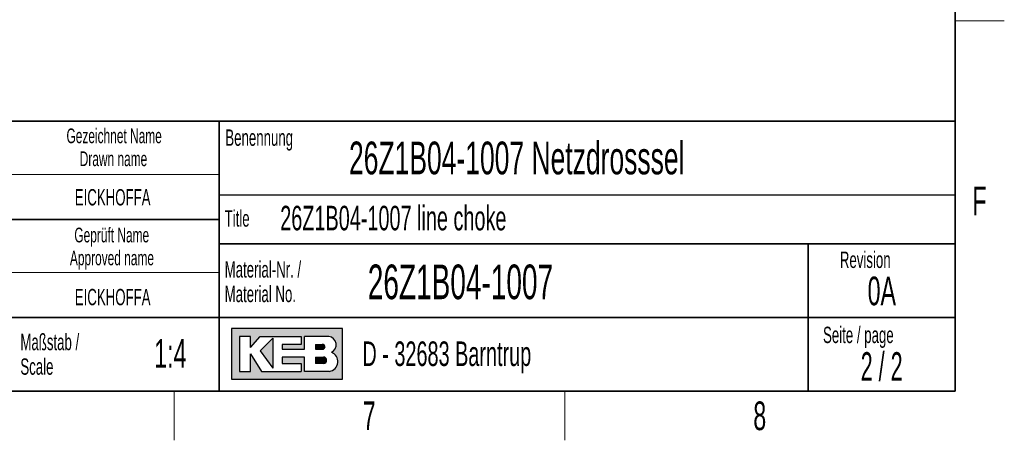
# Paper-space layout 'Blatt2' of a CAD drawing. Header units: millimetres. Extents: x 5 to 418, y 2 to 292.
# Tile 32 of 43: x 294 to 414, y 6 to 57. Entities that reach past the tile are written whole.
import ezdxf

# ---------------------------------------------------------------- set-up
doc = ezdxf.new("R2010")
doc.units = ezdxf.units.MM
doc.layers.add('SLD-0', color=7, linetype='Continuous')
doc.styles.add('SLDTEXTSTYLE0', font='TXT', dxfattribs={"width": 0.605})
doc.styles.add('SLDTEXTSTYLE1', font='TXT', dxfattribs={"width": 0.563})

psp = doc.layouts.new('Blatt2')

# ---------------------------------------------------------------- hatches: boundary and pattern name
at = {"linetype": 'Continuous'}
h = psp.add_hatch(color=7, dxfattribs=at)
h.paths.add_polyline_path([(319.519086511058, 13.45626988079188), (333.083981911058, 13.45626988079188), (333.083981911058, 19.65736492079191), (319.519086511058, 19.65736492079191)], flags=0)
edge = h.paths.add_edge_path(flags=0)
edge.add_arc((331.3188604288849, 15.61738520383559), 1.20464082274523, -81.72003226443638, 70.1709600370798, ccw=False)
edge.add_line((331.4923410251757, 14.42530131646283), (331.480008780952, 14.42519098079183))
edge.add_line((331.480008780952, 14.42519098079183), (328.4331606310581, 14.42519098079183))
edge.add_line((328.4331606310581, 14.42519098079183), (328.4331606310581, 16.16924896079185))
edge.add_line((328.4331606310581, 16.16924896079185), (325.7201815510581, 16.16924896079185))
edge.add_line((325.7201815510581, 16.16924896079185), (325.7201815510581, 15.39411208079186))
edge.add_line((325.7201815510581, 15.39411208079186), (328.0455921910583, 15.39411208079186))
edge.add_line((328.0455921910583, 15.39411208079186), (328.0455921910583, 14.42519098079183))
edge.add_line((328.0455921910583, 14.42519098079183), (323.2009866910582, 14.42519098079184))
edge.add_line((323.2009866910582, 14.42519098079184), (321.8444971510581, 16.55681740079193))
edge.add_line((321.8444971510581, 16.55681740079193), (321.8444971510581, 14.42519098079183))
edge.add_line((321.8444971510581, 14.42519098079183), (320.4880076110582, 14.42519098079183))
edge.add_line((320.4880076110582, 14.42519098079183), (320.4880076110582, 18.68844382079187))
edge.add_line((320.4880076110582, 18.68844382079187), (321.8444971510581, 18.68844382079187))
edge.add_line((321.8444971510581, 18.68844382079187), (321.8444971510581, 17.33195428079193))
edge.add_line((321.8444971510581, 17.33195428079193), (323.0072024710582, 18.68844382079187))
edge.add_line((323.0072024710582, 18.68844382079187), (328.0455921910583, 18.68844382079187))
edge.add_line((328.0455921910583, 18.68844382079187), (328.0455921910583, 17.71952272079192))
edge.add_line((328.0455921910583, 17.71952272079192), (325.7201815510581, 17.71952272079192))
edge.add_line((325.7201815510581, 17.71952272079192), (325.7201815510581, 17.13817006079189))
edge.add_line((325.7201815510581, 17.13817006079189), (328.4331606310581, 17.13817006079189))
edge.add_line((328.4331606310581, 17.13817006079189), (328.4331606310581, 18.68844382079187))
edge.add_line((328.4331606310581, 18.68844382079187), (331.4242487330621, 18.68844382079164))
edge.add_line((331.4242487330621, 18.68844382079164), (331.4256482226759, 18.68844382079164))
edge.add_line((331.4256482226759, 18.68844382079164), (331.4259454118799, 18.68845828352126))
edge.add_arc((331.2860949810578, 17.67430640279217), 1.023749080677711, -64.45894120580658, 82.14849338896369, ccw=False)
psp.add_hatch(color=7, dxfattribs=at).paths.add_polyline_path([(324.5574762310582, 14.81275942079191), (324.557476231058, 18.49465960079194), (323.0072024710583, 16.94438584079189)], flags=0)
h = psp.add_hatch(color=7, dxfattribs=at)
edge = h.paths.add_edge_path(flags=0)
edge.add_line((329.7896501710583, 17.13817006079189), (330.6013652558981, 17.13817006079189))
edge.add_arc((330.6568434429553, 17.42884639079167), 0.2959232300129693, 259.1945394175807, 460.8054605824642)
edge.add_line((330.6013652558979, 17.71952272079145), (329.7896501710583, 17.71952272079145))
edge.add_line((329.7896501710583, 17.71952272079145), (329.7896501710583, 17.13817006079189))
h = psp.add_hatch(color=7, dxfattribs=at)
edge = h.paths.add_edge_path(flags=0)
edge.add_line((329.7896501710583, 15.39411208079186), (330.7588584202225, 15.39411208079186))
edge.add_arc((330.7588584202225, 15.78168052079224), 0.3875684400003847, 270.0000000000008, 450.0000000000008)
edge.add_line((330.7588584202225, 16.16924896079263), (330.7386620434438, 16.16924896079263))
edge.add_line((330.7386620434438, 16.16924896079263), (329.7896501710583, 16.16924896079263))
edge.add_line((329.7896501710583, 16.16924896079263), (329.7896501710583, 15.39411208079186))

# ---------------------------------------------------------------- linework, layer by layer
at = {"layer": 'SLD-0', "lineweight": 35}
for p, q in [((408, 12), (408, 282.5)), ((318, 45), (266.3304509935, 45)), ((318, 45), (318, 12)), ((318, 45), (318, 40.1053465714)), ((318, 45), (408, 45)), ((318, 45), (318, 12)), ((408, 45), (408, 12)), ((266.3304509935, 33), (318, 33)), ((408, 30), (318, 30)), ((390, 12), (390, 30)), ((266.3304509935, 21), (318, 21)), ((318, 21), (390, 21)), ((390, 21), (408, 21)), ((26, 12), (408, 12)), ((266.3304509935, 12), (318, 12)), ((408, 12), (318, 12))]:
    psp.add_line(p, q, dxfattribs=at)
at = {"layer": 'SLD-0', "lineweight": 18}
for p, q in [((408, 57.25), (414, 57.25)), ((266.3304509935, 38.5), (318, 38.5)), ((266.3304509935, 26.5), (318, 26.5)), ((312.5, 6), (312.5, 12)), ((360.25, 6), (360.25, 12))]:
    psp.add_line(p, q, dxfattribs=at)
at = {"layer": 'SLD-0'}
for p, q in [((318, 36), (408, 36)), ((331.4242487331, 18.6884438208), (331.4256482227, 18.6884438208)), ((331.4256482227, 18.6884438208), (331.4259454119, 18.6884582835)), ((331.480008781, 14.4251909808), (331.4923410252, 14.4253013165))]:
    psp.add_line(p, q, dxfattribs=at)
at = {"layer": 'SLD-0', "linetype": 'Continuous'}
for p, q in [((333.0839819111, 19.6573649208), (319.5190865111, 19.6573649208)), ((319.5190865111, 19.6573649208), (319.5190865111, 13.4562698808)), ((333.0839819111, 13.4562698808), (333.0839819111, 19.6573649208)), ((321.8444971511, 18.6884438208), (320.4880076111, 18.6884438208)), ((320.4880076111, 18.6884438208), (320.4880076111, 14.4251909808)), ((321.8444971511, 17.3319542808), (323.0072024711, 18.6884438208)), ((321.8444971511, 17.3319542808), (321.8444971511, 18.6884438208)), ((323.0072024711, 18.6884438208), (328.0455921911, 18.6884438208)), ((324.5574762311, 18.4946596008), (323.0072024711, 16.9443858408)), ((324.5574762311, 18.4946596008), (324.5574762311, 14.8127594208)), ((328.0455921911, 18.6884438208), (328.0455921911, 17.7195227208)), ((331.4242487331, 18.6884438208), (328.4331606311, 18.6884438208)), ((328.4331606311, 17.1381700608), (328.4331606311, 18.6884438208)), ((331.4242487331, 18.6884438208), (331.4256482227, 18.6884438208)), ((331.4256482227, 18.6884438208), (331.4259454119, 18.6884582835)), ((323.0072024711, 16.9443858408), (324.5574762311, 14.8127594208)), ((325.7201815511, 17.7195227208), (325.7201815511, 17.1381700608)), ((328.0455921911, 17.7195227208), (325.7201815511, 17.7195227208)), ((325.7201815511, 17.1381700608), (328.4331606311, 17.1381700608)), ((329.7896501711, 17.7195227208), (330.6013652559, 17.7195227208)), ((329.7896501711, 17.7195227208), (329.7896501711, 17.1381700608)), ((329.7896501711, 17.1381700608), (330.6013652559, 17.1381700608)), ((321.8444971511, 14.4251909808), (321.8444971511, 16.5568174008)), ((321.8444971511, 16.5568174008), (323.2009866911, 14.4251909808)), ((325.7201815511, 16.1692489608), (325.7201815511, 15.3941120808)), ((328.4331606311, 16.1692489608), (325.7201815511, 16.1692489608)), ((328.4331606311, 14.4251909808), (328.4331606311, 16.1692489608)), ((329.7896501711, 16.1692489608), (330.7588584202, 16.1692489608)), ((329.7896501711, 16.1692489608), (329.7896501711, 15.3941120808)), ((330.7386620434, 16.1692489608), (330.7588584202, 16.1692489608)), ((325.7201815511, 15.3941120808), (328.0455921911, 15.3941120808)), ((328.0455921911, 15.3941120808), (328.0455921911, 14.4251909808)), ((330.7588584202, 15.3941120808), (329.7896501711, 15.3941120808)), ((319.5190865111, 13.4562698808), (333.0839819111, 13.4562698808)), ((320.4880076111, 14.4251909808), (321.8444971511, 14.4251909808)), ((323.2009866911, 14.4251909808), (328.0455921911, 14.4251909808)), ((331.480008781, 14.4251909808), (328.4331606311, 14.4251909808)), ((331.480008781, 14.4251909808), (331.4923410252, 14.4253013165))]:
    psp.add_line(p, q, dxfattribs=at)
for centre, radius, start, end in [((331.2860949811, 17.6743064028), 1.023749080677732, 295.5410587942, 82.148493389), ((330.656843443, 17.4288463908), 0.2959232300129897, 259.1945394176, 100.8054605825), ((330.7588584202, 15.7816805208), 0.3875684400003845, 270, 90), ((331.3188604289, 15.6173852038), 1.204640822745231, 278.2799677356, 70.1709600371)]:
    psp.add_arc(centre, radius, start, end, dxfattribs=at)

# ---------------------------------------------------------------- texts
at = {"layer": 'SLD-0'}
for s, insert, char_height, attachment_point, style in [('Gezeichnet Name', (305.1708434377, 44.1039425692), 1.8, 2, 'SLDTEXTSTYLE0'), ('Benennung', (318.7636716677, 43.9908879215), 2, 1, 'SLDTEXTSTYLE0'), ('26Z1B04-1007 Netzdrosssel', (333.8826865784, 42.5045188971), 4, 1, 'SLDTEXTSTYLE0'), ('Drawn name', (305.0870934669, 41.303942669), 1.8, 2, 'SLDTEXTSTYLE0'), ('EICKHOFFA', (304.9875453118, 36.6989570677), 2, 2, 'SLDTEXTSTYLE0'), ('F', (410.9536166, 37.0010772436), 3.5, 2, 'SLDTEXTSTYLE0'), ('26Z1B04-1007 line choke', (325.4718701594, 34.6564985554), 3, 1, 'SLDTEXTSTYLE0'), ('Title', (318.6797653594, 34.1107265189), 2, 1, 'SLDTEXTSTYLE0'), ('Geprüft Name', (304.8761939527, 31.9851255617), 1.8, 2, 'SLDTEXTSTYLE0'), ('Approved name', (304.900256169, 29.1851256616), 1.8, 2, 'SLDTEXTSTYLE0'), ('Revision', (393.8965220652, 29.0591225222), 2, 1, 'SLDTEXTSTYLE0'), ('Material-Nr. /', (318.6797653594, 27.8878268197), 2, 1, 'SLDTEXTSTYLE0'), ('26Z1B04-1007', (336.1777016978, 27.4784537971), 4.2333333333, 1, 'SLDTEXTSTYLE0'), ('0A', (399.0228237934, 26.002361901), 3.5, 2, 'SLDTEXTSTYLE0'), ('EICKHOFFA', (304.9875453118, 24.5048723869), 2, 2, 'SLDTEXTSTYLE0'), ('Material No.', (318.6797653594, 24.8878267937), 2, 1, 'SLDTEXTSTYLE0'), ('Seite / page', (391.8390568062, 19.8830679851), 2, 1, 'SLDTEXTSTYLE0'), ('Maßstab /', (293.7028556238, 19.0115944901), 2, 1, 'SLDTEXTSTYLE0'), ('1:4', (312.0403200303, 18.3609001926), 3.5, 2, 'SLDTEXTSTYLE0'), ('D - 32683 Barntrup', (335.5202035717, 18.0786992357), 3, 1, 'SLDTEXTSTYLE0'), ('2 / 2', (399.0027718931, 16.7706515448), 3.5, 2, 'SLDTEXTSTYLE1'), ('Scale', (293.7028556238, 16.011594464), 2, 1, 'SLDTEXTSTYLE0'), ('7', (336.3527123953, 10.7429955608), 3.5, 2, 'SLDTEXTSTYLE0'), ('8', (384.1027123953, 10.7429955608), 3.5, 2, 'SLDTEXTSTYLE0')]:
    psp.add_mtext(s, dxfattribs=dict(at, insert=insert, char_height=char_height, attachment_point=attachment_point, style=style))

doc.saveas('drawing.dxf')
